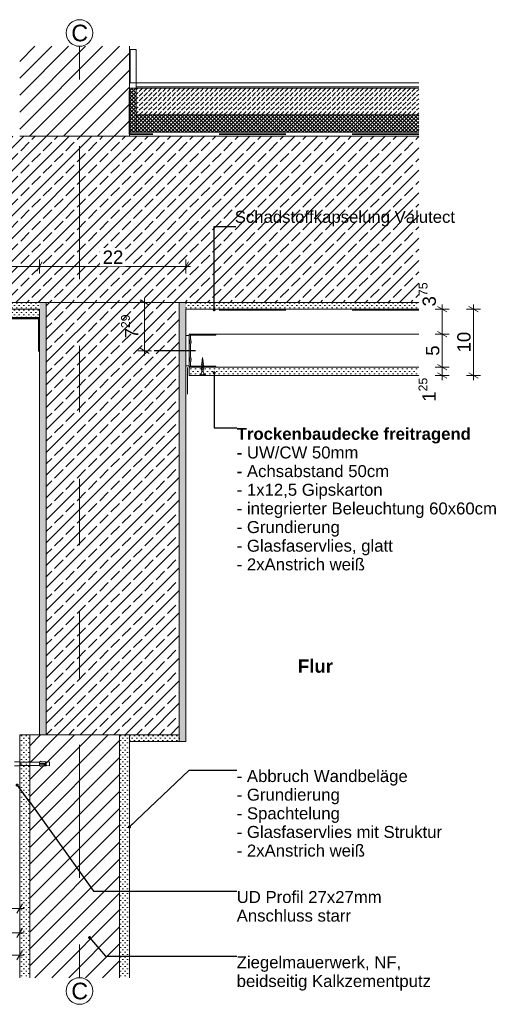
# Model space of a CAD drawing. Header units: metres. Extents: x -0.7 to 35.5, y 5.7 to 9.1.
# Tile 26 of 47: x 18.623 to 19.351, y 5.71 to 7.19. Entities that reach past the tile are written whole.
import ezdxf

# ---------------------------------------------------------------- set-up
doc = ezdxf.new("R2010")
doc.units = ezdxf.units.M
doc.header["$MEASUREMENT"] = 0
for name, pattern in [('Strichlinie doppelt', [0.109361, 0.052917, -0.021167, 0.014111, -0.021167]), ('Strichlinie eng', [0.023, 0.015, -0.008]), ('Wipeout_Contour', [1, 0, -1])]:
    doc.linetypes.add(name, pattern=pattern)
for name, color, linetype in [('152 - Bemaßung_ Beschriftung.Ausbau', 7, 'Continuous'), ('301 - Elemente.Linie', 7, 'Continuous'), ('451 - Universal.Achsen Raster', 7, 'Continuous'), ('603 - Struktur.Bodenplatte_ Decke Roh', 7, 'Continuous'), ('605 - Struktur.Wand Innen', 7, 'Continuous'), ('608 - Struktur.Träger', 7, 'Continuous'), ('650 - Abdeckung.Fußboden Aufbau', 7, 'Continuous'), ('653 - Abdeckung.TB Verkofferung', 7, 'Continuous'), ('Neubau_301 - Elemente.Linie', 7, 'Continuous'), ('Neubau_651 - Abdeckung.Decke abgehängt_ bekleidet', 7, 'Continuous'), ('Neubau_653 - Abdeckung.TB Verkofferung', 7, 'Continuous'), ('Neubau_660 - Unterkonstruktion.Trockenbau', 7, 'Continuous')]:
    doc.layers.add(name, color=color, linetype=linetype)
doc.styles.add('ERSTELLTER_STIL_1', font='txt')
doc.styles.add('ERSTELLTER_STIL_2', font='txt')
doc.dimstyles.new('ERSTELLTER_STIL__1', dxfattribs={"dimtxt": 0.02, "dimasz": 0.01064, "dimexe": 0.18, "dimexo": 0.0625, "dimgap": 0, "dimtad": 1, "dimtih": 1, "dimtoh": 1, "dimzin": 0, "dimdsep": 46, "dimtxsty": 'ERSTELLTER_STIL_1', "dimblk": 'ARROWHEAD_2', "dimblk1": 'ARROWHEAD_2', "dimblk2": 'ARROWHEAD_2', "dimcen": 0.09, "dimse1": 1, "dimse2": 1, "dimclrd": 7, "dimclre": 7, "dimclrt": 7, "dimazin": 0, "dimtfac": 1, "dimtdec": 4, "dimtmove": 0, "dimatfit": 3, "dimfxl": 1, "dimtolj": 1, "dimtzin": 0, "dimarcsym": 0})
doc.dimstyles.new('ERSTELLTER_STIL__2', dxfattribs={"dimtxt": 0.02, "dimasz": 0.01064, "dimexe": 0.18, "dimexo": 0.0625, "dimgap": 0, "dimtad": 1, "dimzin": 0, "dimdsep": 46, "dimtxsty": 'ERSTELLTER_STIL_1', "dimblk": 'ARROWHEAD_2', "dimblk1": 'ARROWHEAD_2', "dimblk2": 'ARROWHEAD_2', "dimcen": 0.09, "dimse1": 1, "dimse2": 1, "dimclrd": 7, "dimclre": 7, "dimclrt": 7, "dimazin": 0, "dimtfac": 1, "dimtdec": 4, "dimtmove": 0, "dimatfit": 3, "dimfxl": 1, "dimtolj": 1, "dimtzin": 0, "dimarcsym": 0})
doc.dimstyles.new('ERSTELLTER_STIL__3', dxfattribs={"dimtxt": 0.18, "dimasz": 0.00912, "dimexe": 0.18, "dimexo": 0.0625, "dimgap": 0, "dimtad": 0, "dimtih": 1, "dimtoh": 1, "dimdec": 4, "dimzin": 0, "dimdsep": 46, "dimcen": 0.09, "dimadec": 0, "dimazin": 0, "dimtfac": 1, "dimtdec": 4, "dimtmove": 0, "dimatfit": 3, "dimldrblk": 'ARROWHEAD_11', "dimfxl": 1, "dimtolj": 1, "dimtzin": 0, "dimarcsym": 0})
pattern_1 = [(45, (12.8633893, 0.4), (-0.0028284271, 0.0028284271), []), (135, (12.8633893, 0.4), (0.0028284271, 0.0028284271), [])]
pattern_2 = [(45, (12.8633893, 0.4), (-0.003535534, 0.003535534), [0, -0.005])]
pattern_3 = [(45, (12.86339, 0.4), (-0.01272792, 0.01272792), [])]
pattern_4 = [(45, (12.86339, 0.4), (-0.01697056, 0.01697056), []), (45, (12.854904, 0.408485), (-0.01697056, 0.01697056), [0.018, -0.006])]

# ---------------------------------------------------------------- blocks, each defined once
blk = doc.blocks.new('*D126', base_point=(12.8634, 0.4))
at = {"layer": '152 - Bemaßung_ Beschriftung.Ausbau', "color": 7, "linetype": 'Continuous', "lineweight": 5}
for p, q in [((18.2774, 6.826), (18.2693, 6.812)), ((18.2734, 6.8085), (18.2734, 6.8295)), ((18.6574, 6.826), (18.6493, 6.812)), ((18.6534, 6.8085), (18.6534, 6.8295)), ((18.2734, 6.819), (18.6534, 6.819))]:
    blk.add_line(p, q, dxfattribs=at)
at = {"color": 254, "linetype": 'Wipeout_Contour', "lineweight": 0, "ltscale": 78.773143}
blk.add_wipeout([(18.4444, 6.8192), (18.4823, 6.8192), (18.4823, 6.8467), (18.4444, 6.8467)], dxfattribs=at).dxf.layer = '152 - Bemaßung_ Beschriftung.Ausbau'
at = {"layer": '152 - Bemaßung_ Beschriftung.Ausbau', "color": 7, "lineweight": 5, "insert": (18.4482, 6.823), "char_height": 0.02, "attachment_point": 7, "style": 'ERSTELLTER_STIL_1'}
blk.add_mtext('\\A1;{\\pql;\\fArial|b0|i0|c0|p38;38}', dxfattribs=at)
blk = doc.blocks.new('ARROWHEAD_2')
at = {"color": 0, "linetype": 'Continuous', "lineweight": 0}
for p, q in [((0, 0), (-1, 0)), ((-0.38, -0.66), (0.38, 0.66))]:
    blk.add_line(p, q, dxfattribs=at)
blk = doc.blocks.new('*D127', base_point=(12.8634, 0.4))
at = {"layer": '152 - Bemaßung_ Beschriftung.Ausbau', "color": 7, "linetype": 'Continuous', "lineweight": 5}
for p, q in [((18.6574, 6.826), (18.6493, 6.812)), ((18.6534, 6.8085), (18.6534, 6.8295)), ((18.8693, 6.812), (18.8774, 6.826)), ((18.8734, 6.8085), (18.8734, 6.8295)), ((18.6534, 6.819), (18.8734, 6.819)), ((18.8734, 6.819), (18.8802, 6.819))]:
    blk.add_line(p, q, dxfattribs=at)
at = {"color": 254, "linetype": 'Wipeout_Contour', "lineweight": 0, "ltscale": 79.899302}
blk.add_wipeout([(18.7444, 6.8192), (18.7823, 6.8192), (18.7823, 6.8467), (18.7444, 6.8467)], dxfattribs=at).dxf.layer = '152 - Bemaßung_ Beschriftung.Ausbau'
at = {"layer": '152 - Bemaßung_ Beschriftung.Ausbau', "color": 7, "lineweight": 5, "insert": (18.7482, 6.823), "char_height": 0.02, "attachment_point": 7, "style": 'ERSTELLTER_STIL_1'}
blk.add_mtext('\\A1;{\\pql;\\fArial|b0|i0|c0|p38;22}', dxfattribs=at)
blk = doc.blocks.new('*D128', base_point=(12.8634, 0.4))
at = {"layer": '152 - Bemaßung_ Beschriftung.Ausbau', "color": 7, "linetype": 'Continuous', "lineweight": 5}
for p, q in [((19.2691, 6.6675), (19.2481, 6.6675)), ((19.2516, 6.6715), (19.2656, 6.6635)), ((19.2586, 6.655), (19.2586, 6.6675)), ((19.2691, 6.655), (19.2481, 6.655)), ((19.2516, 6.659), (19.2656, 6.651)), ((19.2586, 6.6482), (19.2586, 6.655))]:
    blk.add_line(p, q, dxfattribs=at)
at = {"layer": '152 - Bemaßung_ Beschriftung.Ausbau', "color": 7, "lineweight": 5, "insert": (19.2548, 6.6157), "char_height": 0.02, "attachment_point": 7, "rotation": 90, "style": 'ERSTELLTER_STIL_1'}
blk.add_mtext('\\A1;{\\pql;\\fArial|b0|i0|c0|p38;1\\fArial|b0|i0|c0|p38;\\A1{\\H.66x;\\S25^  ;}}', dxfattribs=at)
blk = doc.blocks.new('*D129', base_point=(12.8634, 0.4))
at = {"layer": '152 - Bemaßung_ Beschriftung.Ausbau', "color": 7, "linetype": 'Continuous', "lineweight": 5}
for p, q in [((19.2516, 6.7215), (19.2656, 6.7135)), ((19.2691, 6.7175), (19.2481, 6.7175)), ((19.2586, 6.6675), (19.2586, 6.7175)), ((19.2691, 6.6675), (19.2481, 6.6675)), ((19.2516, 6.6715), (19.2656, 6.6635))]:
    blk.add_line(p, q, dxfattribs=at)
at = {"layer": '152 - Bemaßung_ Beschriftung.Ausbau', "color": 7, "lineweight": 5, "insert": (19.2546, 6.6849), "char_height": 0.02, "attachment_point": 7, "rotation": 90, "style": 'ERSTELLTER_STIL_1'}
blk.add_mtext('\\A1;{\\pql;\\fArial|b0|i0|c0|p38;5}', dxfattribs=at)
blk = doc.blocks.new('*D130', base_point=(12.8634, 0.4))
at = {"layer": '152 - Bemaßung_ Beschriftung.Ausbau', "color": 7, "linetype": 'Continuous', "lineweight": 5}
for p, q in [((19.2691, 6.755), (19.2481, 6.755)), ((19.2656, 6.751), (19.2516, 6.759)), ((19.2586, 6.755), (19.2586, 6.7618)), ((19.2586, 6.7175), (19.2586, 6.755)), ((19.2516, 6.7215), (19.2656, 6.7135)), ((19.2691, 6.7175), (19.2481, 6.7175))]:
    blk.add_line(p, q, dxfattribs=at)
at = {"layer": '152 - Bemaßung_ Beschriftung.Ausbau', "color": 7, "lineweight": 5, "insert": (19.255, 6.759), "char_height": 0.02, "attachment_point": 7, "rotation": 90, "style": 'ERSTELLTER_STIL_1'}
blk.add_mtext('\\A1;{\\pql;\\fArial|b0|i0|c0|p38;3\\fArial|b0|i0|c0|p38;\\A1{\\H.66x;\\S75^  ;}}', dxfattribs=at)
blk = doc.blocks.new('*D131', base_point=(12.8634, 0.4))
at = {"layer": '152 - Bemaßung_ Beschriftung.Ausbau', "color": 7, "linetype": 'Continuous', "lineweight": 5}
for p, q in [((19.3161, 6.755), (19.2951, 6.755)), ((19.3126, 6.751), (19.2986, 6.759)), ((19.3056, 6.755), (19.3056, 6.7618)), ((19.3056, 6.655), (19.3056, 6.755)), ((19.3161, 6.655), (19.2951, 6.655)), ((19.2986, 6.659), (19.3126, 6.651)), ((19.3056, 6.6482), (19.3056, 6.655))]:
    blk.add_line(p, q, dxfattribs=at)
at = {"layer": '152 - Bemaßung_ Beschriftung.Ausbau', "color": 7, "lineweight": 5, "insert": (19.3016, 6.6898), "char_height": 0.02, "attachment_point": 7, "rotation": 90, "style": 'ERSTELLTER_STIL_1'}
blk.add_mtext('\\A1;{\\pql;\\fArial|b0|i0|c0|p38;10}', dxfattribs=at)
blk = doc.blocks.new('*D132', base_point=(12.8634, 0.4))
at = {"layer": '152 - Bemaßung_ Beschriftung.Ausbau', "color": 7, "linetype": 'Continuous', "lineweight": 5}
for p, q in [((18.8218, 6.765), (18.8008, 6.765)), ((18.8183, 6.761), (18.8043, 6.769)), ((18.8113, 6.765), (18.8113, 6.7718)), ((18.8113, 6.6921), (18.8113, 6.765)), ((18.8218, 6.6921), (18.8008, 6.6921)), ((18.8043, 6.6961), (18.8183, 6.688)), ((18.8113, 6.6852), (18.8113, 6.6921))]:
    blk.add_line(p, q, dxfattribs=at)
at = {"layer": '152 - Bemaßung_ Beschriftung.Ausbau', "color": 7, "lineweight": 5, "insert": (18.8075, 6.7109), "char_height": 0.02, "attachment_point": 7, "rotation": 90, "style": 'ERSTELLTER_STIL_1'}
blk.add_mtext('\\A1;{\\pql;\\fArial|b0|i0|c0|p38;7\\fArial|b0|i0|c0|p38;\\A1{\\H.66x;\\S29^  ;}}', dxfattribs=at)
blk = doc.blocks.new('*D144', base_point=(12.8634, 0.4))
at = {"layer": '152 - Bemaßung_ Beschriftung.Ausbau', "color": 7, "linetype": 'Continuous', "lineweight": 5}
for p, q in [((18.2734, 5.8433), (18.2734, 5.8643)), ((18.6234, 5.8433), (18.6234, 5.8643)), ((18.2774, 5.8608), (18.2693, 5.8468)), ((18.2734, 5.8538), (18.6234, 5.8538)), ((18.6193, 5.8468), (18.6274, 5.8608)), ((18.6234, 5.8538), (18.6302, 5.8538))]:
    blk.add_line(p, q, dxfattribs=at)
at = {"layer": '152 - Bemaßung_ Beschriftung.Ausbau', "color": 7, "lineweight": 5, "insert": (18.4332, 5.8578), "char_height": 0.02, "attachment_point": 7, "style": 'ERSTELLTER_STIL_1'}
blk.add_mtext('\\A1;{\\pql;\\fArial|b0|i0|c0|p38;35}', dxfattribs=at)
blk = doc.blocks.new('*D147', base_point=(12.8634, 0.4))
at = {"layer": '152 - Bemaßung_ Beschriftung.Ausbau', "color": 7, "linetype": 'Continuous', "lineweight": 5}
for p, q in [((18.2774, 5.8245), (18.2693, 5.8105)), ((18.2734, 5.807), (18.2734, 5.828)), ((18.2734, 5.8175), (18.6234, 5.8175)), ((18.6193, 5.8105), (18.6274, 5.8245)), ((18.6234, 5.807), (18.6234, 5.828)), ((18.6234, 5.8175), (18.6302, 5.8175))]:
    blk.add_line(p, q, dxfattribs=at)
at = {"layer": '152 - Bemaßung_ Beschriftung.Ausbau', "color": 7, "lineweight": 5, "insert": (18.4332, 5.8215), "char_height": 0.02, "attachment_point": 7, "style": 'ERSTELLTER_STIL_1'}
blk.add_mtext('\\A1;{\\pql;\\fArial|b0|i0|c0|p38;35}', dxfattribs=at)
blk = doc.blocks.new('*D148', base_point=(12.8634, 0.4))
at = {"layer": '152 - Bemaßung_ Beschriftung.Ausbau', "color": 7, "linetype": 'Continuous', "lineweight": 5}
for p, q in [((17.8949, 5.7911), (17.8868, 5.7771)), ((17.8909, 5.7736), (17.8909, 5.7946)), ((18.6193, 5.7771), (18.6274, 5.7911)), ((18.6234, 5.7736), (18.6234, 5.7946)), ((17.884, 5.7841), (17.8909, 5.7841)), ((17.8909, 5.7841), (18.6234, 5.7841)), ((18.6234, 5.7841), (18.6302, 5.7841))]:
    blk.add_line(p, q, dxfattribs=at)
at = {"layer": '152 - Bemaßung_ Beschriftung.Ausbau', "color": 7, "lineweight": 5, "insert": (18.2319, 5.7878), "char_height": 0.02, "attachment_point": 7, "style": 'ERSTELLTER_STIL_1'}
blk.add_mtext('\\A1;{\\pql;\\fArial|b0|i0|c0|p38;73\\fArial|b0|i0|c0|p38;\\A1{\\H.66x;\\S25^  ;}}', dxfattribs=at)
blk = doc.blocks.new('ARROWHEAD_11')
at = {"color": 0, "linetype": 'Continuous', "lineweight": 0}
blk.add_line((0, 0), (-1, 0), dxfattribs=at)
at = {"color": 0, "linetype": 'Continuous', "lineweight": 0, "const_width": 0.25, "flags": 128}
blk.add_lwpolyline([(-0.125, 0, 1), (0.125, 0, 1)], format="xyb", close=True, dxfattribs=at)

msp = doc.modelspace()

# ---------------------------------------------------------------- hatches: boundary and pattern name
at = {"layer": '603 - Struktur.Bodenplatte_ Decke Roh', "linetype": 'Continuous', "lineweight": 5}
h = msp.add_hatch(dxfattribs=at)
h.set_pattern_fill('Beton__Stahlbeton_0005', style=0, pattern_type=2)
h.set_pattern_definition(pattern_4)
h.paths.add_polyline_path([(19.2234, 7.015), (17.5639, 7.015), (17.5639, 6.765), (18.0534, 6.765), (18.2734, 6.765), (18.6534, 6.765), (18.8734, 6.765), (19.2234, 6.765)])
h = msp.add_hatch(dxfattribs=at)
h.set_pattern_fill('Gips_0005', style=0, pattern_type=2)
h.set_pattern_definition(pattern_2)
h.paths.add_polyline_path([(18.6534, 6.765), (18.2734, 6.765), (18.2734, 6.755), (18.6534, 6.755)])
h = msp.add_hatch(dxfattribs=at)
h.set_pattern_fill('Gips_0005', style=0, pattern_type=2)
h.set_pattern_definition(pattern_2)
h.paths.add_polyline_path([(18.8734, 6.765), (18.8734, 6.755), (19.2234, 6.755), (19.2234, 6.765)])
at = {"layer": '608 - Struktur.Träger', "linetype": 'Continuous', "lineweight": 5}
h = msp.add_hatch(dxfattribs=at)
h.set_pattern_fill('Gips_0005', style=0, pattern_type=2)
h.set_pattern_definition(pattern_2)
h.paths.add_polyline_path([(18.8634, 6.765), (18.8634, 6.115), (18.8634, 6.105), (18.8734, 6.105), (18.8734, 6.765)])
h = msp.add_hatch(dxfattribs=at)
h.set_pattern_fill('Gips_0005', style=0, pattern_type=2)
h.set_pattern_definition(pattern_2)
h.paths.add_polyline_path([(18.7884, 6.115), (18.7884, 6.105), (18.8634, 6.105), (18.8634, 6.115)])
at = {"layer": '650 - Abdeckung.Fußboden Aufbau', "linetype": 'Continuous', "lineweight": 5}
h = msp.add_hatch(dxfattribs=at)
h.set_pattern_fill('Dämmung__hart_2_0005', color=1, style=0, pattern_type=2)
h.set_pattern_definition(pattern_1)
h.paths.add_polyline_path([(18.7884, 7.021), (18.7984, 7.021), (18.7984, 7.087), (18.7884, 7.087)])
h = msp.add_hatch(dxfattribs=at)
h.set_pattern_fill('Beton__unbewehrt_0005', color=1, style=0, pattern_type=2)
h.set_pattern_definition([(45, (12.863389, 0.4), (-0.007071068, 0.007071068), [0.0075, -0.0025]), (45, (12.863389, 0.407071), (-0.007071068, 0.007071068), [0.0075, -0.0025])])
h.paths.add_polyline_path([(18.7984, 7.087), (18.7984, 7.047), (19.2234, 7.047), (19.2234, 7.087)])
h = msp.add_hatch(dxfattribs=at)
h.set_pattern_fill('Dämmung__hart_2_0005', color=1, style=0, pattern_type=2)
h.set_pattern_definition(pattern_1)
h.paths.add_polyline_path([(18.7984, 7.047), (18.7984, 7.021), (19.2234, 7.021), (19.2234, 7.047)])
at = {"layer": 'Neubau_651 - Abdeckung.Decke abgehängt_ bekleidet', "linetype": 'Continuous', "lineweight": 5}
h = msp.add_hatch(dxfattribs=at)
h.set_pattern_fill('Gips_0005', style=0, pattern_type=2)
h.set_pattern_definition(pattern_2)
h.paths.add_polyline_path([(19.2234, 6.6675), (18.8784, 6.6675), (18.8784, 6.655), (19.2234, 6.655)])
at = {"layer": 'Neubau_653 - Abdeckung.TB Verkofferung', "linetype": 'Continuous', "lineweight": 5}
h = msp.add_hatch(dxfattribs=at)
h.set_pattern_fill('Gips_0005', style=0, pattern_type=2)
h.set_pattern_definition(pattern_2)
h.paths.add_polyline_path([(18.2734, 6.7425), (18.6534, 6.7425), (18.6534, 6.755), (18.2734, 6.755)])

# ---------------------------------------------------------------- linework, layer by layer
at = {"layer": '301 - Elemente.Linie', "color": 92, "linetype": 'Strichlinie eng', "lineweight": 35, "true_color": 0x00be00, "flags": 128}
for points in [[(19.2234, 6.754), (18.8739, 6.754), (18.8739, 6.704)], [(18.6524, 6.6911), (18.6524, 6.7411), (18.2743, 6.7411), (18.2743, 6.6911)]]:
    msp.add_lwpolyline(points, dxfattribs=at)
at = {"layer": '301 - Elemente.Linie', "color": 1, "linetype": 'Continuous', "lineweight": 5, "flags": 128}
msp.add_lwpolyline([(18.6263, 6.069), (18.6232, 6.07), (18.6262, 6.0713, 0.659396), (18.6262, 6.0717), (18.6232, 6.073), (18.6263, 6.074)], format="xyb", dxfattribs=at)
at = {"layer": '451 - Universal.Achsen Raster', "color": 160, "linetype": 'Strichlinie doppelt', "lineweight": 9, "true_color": 0x3232ff}
msp.add_point((18.7134, 6.9), dxfattribs=at)
msp.add_point((18.7134, 6.9), dxfattribs=at)
at = {"layer": '603 - Struktur.Bodenplatte_ Decke Roh', "color": 7, "linetype": 'Continuous', "lineweight": 5}
for p, q in [((18.6534, 6.755), (18.2734, 6.755)), ((19.2234, 6.755), (18.8734, 6.755))]:
    msp.add_line(p, q, dxfattribs=at)
at = {"layer": '603 - Struktur.Bodenplatte_ Decke Roh', "color": 7, "linetype": 'Continuous', "lineweight": 13, "flags": 128}
msp.add_lwpolyline([(19.2234, 6.765), (18.8734, 6.765), (18.8634, 6.765), (18.6634, 6.765), (18.6534, 6.765), (18.2734, 6.765), (18.2634, 6.765), (18.0634, 6.765), (18.0534, 6.765), (17.5639, 6.765)], dxfattribs=at)
at = {"layer": '605 - Struktur.Wand Innen', "color": 7, "linetype": 'Continuous', "lineweight": 18}
for p, q in [((18.6234, 6.115), (18.6234, 5.75)), ((18.7884, 6.115), (18.7884, 6.105)), ((18.7884, 6.105), (18.7884, 5.75))]:
    msp.add_line(p, q, dxfattribs=at)
at = {"layer": '605 - Struktur.Wand Innen', "color": 1, "linetype": 'Continuous', "lineweight": 13, "flags": 128}
msp.add_lwpolyline([(18.7984, 7.095), (18.7984, 7.047)], dxfattribs=at)
at = {"layer": '608 - Struktur.Träger', "color": 7, "linetype": 'Continuous', "lineweight": 13}
for p, q in [((18.8634, 6.765), (18.8634, 6.115)), ((18.8634, 6.115), (18.7884, 6.115))]:
    msp.add_line(p, q, dxfattribs=at)
at = {"layer": '608 - Struktur.Träger', "color": 7, "linetype": 'Continuous', "lineweight": 5}
for p, q in [((18.8734, 6.755), (18.8734, 6.6945)), ((18.8734, 6.655), (18.8734, 6.105)), ((18.8634, 6.115), (18.8634, 6.105))]:
    msp.add_line(p, q, dxfattribs=at)
at = {"layer": '608 - Struktur.Träger', "color": 7, "linetype": 'Continuous', "lineweight": 5, "flags": 128}
for points in [[(18.8734, 6.6945), (18.8734, 6.6675), (18.8734, 6.655)], [(18.8734, 6.105), (18.8634, 6.105), (18.7884, 6.105)]]:
    msp.add_lwpolyline(points, dxfattribs=at)
at = {"layer": '650 - Abdeckung.Fußboden Aufbau', "color": 1, "linetype": 'Continuous', "lineweight": 13}
for p, q in [((19.2234, 7.095), (18.7984, 7.095)), ((19.2234, 7.089), (18.7984, 7.089)), ((19.2234, 7.087), (18.7984, 7.087)), ((19.2234, 7.047), (18.7984, 7.047))]:
    msp.add_line(p, q, dxfattribs=at)
at = {"layer": '650 - Abdeckung.Fußboden Aufbau', "color": 1, "linetype": 'Continuous', "lineweight": 9, "flags": 128}
msp.add_lwpolyline([(18.7884, 7.021), (18.7984, 7.021), (18.7984, 7.087), (18.7884, 7.087)], close=True, dxfattribs=at)
at = {"layer": '653 - Abdeckung.TB Verkofferung', "color": 1, "linetype": 'Continuous', "lineweight": 13}
msp.add_line((18.8759, 6.6271), (18.8759, 6.6671), dxfattribs=at)
at = {"layer": 'Neubau_301 - Elemente.Linie', "color": 1, "linetype": 'Continuous', "lineweight": 25, "flags": 128}
msp.add_lwpolyline([(18.8878, 6.6921), (18.8255, 6.6921)], dxfattribs=at)
at = {"layer": 'Neubau_651 - Abdeckung.Decke abgehängt_ bekleidet', "color": 1, "linetype": 'Continuous', "lineweight": 5}
for p, q in [((19.2234, 6.7175), (18.8784, 6.7175)), ((18.8784, 6.7175), (18.8784, 6.655)), ((19.2234, 6.6675), (18.8784, 6.6675)), ((19.2234, 6.655), (18.8784, 6.655))]:
    msp.add_line(p, q, dxfattribs=at)
at = {"layer": 'Neubau_653 - Abdeckung.TB Verkofferung', "color": 1, "linetype": 'Continuous', "lineweight": 9, "flags": 128}
msp.add_lwpolyline([(18.2734, 6.7425), (18.6534, 6.7425), (18.6534, 6.755), (18.2734, 6.755)], close=True, dxfattribs=at)
at = {"layer": 'Neubau_660 - Unterkonstruktion.Trockenbau', "color": 1, "linetype": 'Continuous', "lineweight": 5}
for p, q in [((18.9, 6.6752), (18.8966, 6.6744)), ((18.8997, 6.6774), (18.8971, 6.6769)), ((18.8993, 6.6796), (18.8975, 6.6794)), ((18.9004, 6.6728), (18.8964, 6.6718)), ((18.9004, 6.6702), (18.8964, 6.6692)), ((18.9004, 6.6676), (18.8964, 6.6666)), ((18.9004, 6.665), (18.8964, 6.664)), ((18.9026, 6.656), (18.8941, 6.656))]:
    msp.add_line(p, q, dxfattribs=at)
at = {"layer": 'Neubau_660 - Unterkonstruktion.Trockenbau', "color": 1, "linetype": 'Continuous', "lineweight": 5, "flags": 128}
msp.add_lwpolyline([(18.8784, 6.7155), (18.8734, 6.7155), (18.8734, 6.6695), (18.8784, 6.6695)], close=True, dxfattribs=at)
for points in [[(18.9184, 6.6675), (18.8804, 6.6675, -0.414214), (18.8784, 6.6695), (18.8784, 6.675, -0.156603), (18.879, 6.6771, 0.156603), (18.8794, 6.6781), (18.8794, 6.6799, 0.156603), (18.879, 6.6809, -0.156603), (18.8784, 6.683), (18.8784, 6.702, -0.156603), (18.879, 6.7041, 0.156603), (18.8794, 6.7051), (18.8794, 6.7069, 0.156603), (18.879, 6.7079, -0.156603), (18.8784, 6.71), (18.8784, 6.7155, -0.414214), (18.8804, 6.7175), (18.9184, 6.7175), (18.9184, 6.7157), (18.8804, 6.7157, 0.414214), (18.8801, 6.7155), (18.8801, 6.71, 0.156603), (18.8805, 6.709, -0.156603), (18.8811, 6.7069), (18.8811, 6.7051, -0.156603), (18.8805, 6.703, 0.156603), (18.8801, 6.702), (18.8801, 6.683, 0.156603), (18.8805, 6.682, -0.156603), (18.8811, 6.6799), (18.8811, 6.6781, -0.156603), (18.8805, 6.676, 0.156603), (18.8801, 6.675), (18.8801, 6.6695, 0.414214), (18.8804, 6.6692), (18.9184, 6.6692)], [(18.8972, 6.6731), (18.8972, 6.6605, -0.304192), (18.8941, 6.656), (18.8941, 6.655), (18.9026, 6.655), (18.9026, 6.656, -0.304191), (18.8995, 6.6605), (18.8995, 6.6731), (18.8984, 6.6822)]]:
    msp.add_lwpolyline(points, format="xyb", close=True, dxfattribs=at)

# ---------------------------------------------------------------- texts
at = {"layer": '152 - Bemaßung_ Beschriftung.Ausbau', "color": 7, "linetype": 'Continuous', "lineweight": 9}
for s, insert, char_height, attachment_point, style in [('\\A1;{\\pqr;\\fArial|b0|i0|c0|p38;Schadstoffkapselung\\fArial|b0|i0|c0|p38; \\fArial|b0|i0|c0|p38;Valutect}', (19.278, 6.8792), 0.018, 9, 'ERSTELLTER_STIL_1'), ('\\A1;{\\pql;\\fArial|b1|i0|c0|p38;Flur}', (19.0417, 6.2081), 0.02, 7, 'ERSTELLTER_STIL_2')]:
    msp.add_mtext(s, dxfattribs=dict(at, insert=insert, char_height=char_height, attachment_point=attachment_point, style=style))
at = {"layer": '152 - Bemaßung_ Beschriftung.Ausbau', "color": 7, "linetype": 'Continuous', "lineweight": 9, "char_height": 0.018, "attachment_point": 1}
for s, insert, line_spacing_factor, style in [('\\A1;{\\pql;\\fArial|b1|i0|c0|p38;Trockenbaudecke freitragend\\P\\pql;\\fArial|b0|i0|c0|p38;- UW/CW 50mm\\P\\pql;\\fArial|b0|i0|c0|p38;- \\fArial|b0|i0|c0|p38;Achsabstand \\fArial|b0|i0|c0|p38;50cm\\P\\pql;\\fArial|b0|i0|c0|p38;- 1x12,5 Gipskarton\\P\\pql;\\fArial|b0|i0|c0|p38;- integrierter Beleuchtung 60x60cm\\P\\pql;\\fArial|b0|i0|c0|p38;- Grundierung\\P\\pql;\\fArial|b0|i0|c0|p38;- Glasfaservlies, glatt\\P\\pql;\\fArial|b0|i0|c0|p38;- 2xAnstrich weiß}', (18.9497, 6.5765), 0.934166, 'ERSTELLTER_STIL_2'), ('\\A1;{\\pql;\\fArial|b0|i0|c0|p38;- \\fArial|b0|i0|c0|p38;Abbruch Wandbe\\fArial|b0|i0|c0|p38;läge\\P\\pql;\\fArial|b0|i0|c0|p38;- Grundierung\\P\\pql;\\fArial|b0|i0|c0|p38;- Spachtelung\\P\\pql;\\fArial|b0|i0|c0|p38;- Glasfaservlies mit Struktur\\P\\pql;\\fArial|b0|i0|c0|p38;- 2xAnstrich weiß}', (18.9497, 6.0621), 0.9334, 'ERSTELLTER_STIL_1'), ('\\A1;{\\pql;\\fArial|b0|i0|c0|p38;UD Profil 27x27mm\\P\\pql;\\fArial|b0|i0|c0|p38;Anschluss starr}', (18.9497, 5.8803), 0.93321, 'ERSTELLTER_STIL_1'), ('\\A1;{\\pql;\\fArial|b0|i0|c0|p38;Ziegelmauerwerk, NF,\\P\\pql;\\fArial|b0|i0|c0|p38;beidseitig Kalkzementputz}', (18.9497, 5.7822), 0.940037, 'ERSTELLTER_STIL_1')]:
    msp.add_mtext(s, dxfattribs=dict(at, insert=insert, line_spacing_factor=line_spacing_factor, style=style))

# ---------------------------------------------------------------- dimensions: what is measured, and where the dimension line sits
at = {"layer": '152 - Bemaßung_ Beschriftung.Ausbau', "color": 7, "linetype": 'Continuous', "lineweight": 5}
for base, p1, p2, picture, middle in [((19.2586, 6.755), (19.2234, 6.7175), (19.2234, 6.755), '*D130', (19.2446, 6.8013)), ((19.3056, 6.755), (19.2234, 6.655), (19.2234, 6.755), '*D131', (19.2916, 6.7051)), ((19.2586, 6.7175), (19.2234, 6.6675), (19.2234, 6.7175), '*D129', (19.2446, 6.6925)), ((19.2586, 6.6675), (19.2234, 6.655), (19.2234, 6.6675), '*D128', (19.2446, 6.658))]:
    dim = msp.add_linear_dim(base=base, p1=p1, p2=p2, angle=90, dimstyle='ERSTELLTER_STIL__2', dxfattribs=at)
    dim.commit()
    dim.dimension.update_dxf_attribs({"geometry": picture, "text_midpoint": middle, "dimtype": 160, "text_rotation": 90})
for base, p1, picture, middle in [((18.6234, 5.7841), (17.8909, 6.0522), '*D148', (18.2818, 5.7981)), ((18.6234, 5.8538), (18.2734, 6.105), '*D144', (18.4485, 5.8678)), ((18.6234, 5.8175), (18.2734, 6.105), '*D147', (18.4485, 5.8315))]:
    dim = msp.add_linear_dim(base=base, p1=p1, p2=(18.6234, 6.115), dimstyle='ERSTELLTER_STIL__1', dxfattribs=at)
    dim.commit()
    dim.dimension.update_dxf_attribs({"geometry": picture, "text_midpoint": middle, "dimtype": 160})

# ---------------------------------------------------------------- leaders
at = {"layer": '152 - Bemaßung_ Beschriftung.Ausbau', "color": 7, "linetype": 'Continuous', "lineweight": 9, "annotation_type": 0, "has_hookline": 1, "hookline_direction": 0}
for points, text_width in [([(18.9158, 6.754), (18.9158, 6.8792), (18.9484, 6.8792)], 0.3297), ([(18.9158, 6.6593), (18.9158, 6.5765), (18.9497, 6.5765)], 0.3886), ([(18.7884, 5.9766), (18.878, 6.0621), (18.9497, 6.0621)], 0.3081)]:
    msp.add_leader(points, dimstyle='ERSTELLTER_STIL__3', dxfattribs=dict(at, text_width=text_width))

# ---------------------------------------------------------------- wipeouts: each hides what was drawn before it
at = {"color": 254, "linetype": 'Wipeout_Contour', "lineweight": 0, "ltscale": 78.517634}
msp.add_wipeout([(18.6384, 6.115), (18.6384, 5.75), (18.7734, 5.75), (18.7734, 6.115)], dxfattribs=at).dxf.layer = '605 - Struktur.Wand Innen'

# ---------------------------------------------------------------- next in the draw order: hatches: boundary and pattern name
at = {"layer": '605 - Struktur.Wand Innen', "linetype": 'Continuous', "lineweight": 5}
h = msp.add_hatch(dxfattribs=at)
h.set_pattern_fill('MW_Ziegel_0005', style=0, pattern_type=2)
h.set_pattern_definition(pattern_3)
h.paths.add_polyline_path([(18.6384, 6.115), (18.6384, 5.75), (18.7734, 5.75), (18.7734, 6.115)])
at = {"layer": '608 - Struktur.Träger', "linetype": 'Continuous', "lineweight": 5}
h = msp.add_hatch(dxfattribs=at)
h.set_pattern_fill('Gips_0005', style=0, pattern_type=2)
h.set_pattern_definition(pattern_2)
h.paths.add_polyline_path([(18.6634, 6.765), (18.6534, 6.765), (18.6534, 6.115), (18.6634, 6.115)])
h = msp.add_hatch(dxfattribs=at)
h.set_pattern_fill('Beton__Stahlbeton_0005', style=0, pattern_type=2)
h.set_pattern_definition(pattern_4)
h.paths.add_polyline_path([(18.6634, 6.115), (18.7884, 6.115), (18.8634, 6.115), (18.8634, 6.765), (18.6634, 6.765)])
h = msp.add_hatch(dxfattribs=at)
h.set_pattern_fill('Gips_0005', style=0, pattern_type=2)
h.set_pattern_definition(pattern_2)
h.paths.add_polyline_path([(18.6234, 6.115), (18.6384, 6.115), (18.6384, 5.75), (18.6234, 5.75)])
h = msp.add_hatch(dxfattribs=at)
h.set_pattern_fill('Gips_0005', style=0, pattern_type=2)
h.set_pattern_definition(pattern_2)
h.paths.add_polyline_path([(18.7734, 6.115), (18.7884, 6.115), (18.7884, 5.75), (18.7734, 5.75)])

# ---------------------------------------------------------------- next in the draw order: linework, layer by layer
at = {"layer": '301 - Elemente.Linie', "color": 1, "linetype": 'Continuous', "lineweight": 5}
for p, q in [((18.6534, 6.071), (18.6534, 6.072)), ((18.6624, 6.072), (18.6624, 6.0745)), ((18.6624, 6.0685), (18.6624, 6.071))]:
    msp.add_line(p, q, dxfattribs=at)
at = {"layer": '301 - Elemente.Linie', "color": 1, "linetype": 'Continuous', "lineweight": 5, "flags": 128}
for points in [[(18.6157, 6.0745), (18.6232, 6.0745), (18.6263, 6.074), (18.6534, 6.074)], [(18.6157, 6.0685), (18.6232, 6.0685), (18.6263, 6.069), (18.6534, 6.069)]]:
    msp.add_lwpolyline(points, dxfattribs=at)
at = {"layer": '301 - Elemente.Linie', "color": 1, "linetype": 'Continuous', "lineweight": 5}
for points in [[(18.6534, 6.072), (18.6534, 6.0745), (18.6634, 6.0745), (18.6634, 6.072)], [(18.6634, 6.0685), (18.6634, 6.071), (18.6534, 6.071), (18.6534, 6.0685)]]:
    msp.add_lwpolyline(points, close=True, dxfattribs=at)
for points in [[(18.6544, 6.0745), (18.6546, 6.0755), (18.6574, 6.0745)], [(18.6544, 6.0685), (18.6546, 6.0675), (18.6574, 6.0685)], [(18.6634, 6.069), (18.6684, 6.0685), (18.6684, 6.0745), (18.6634, 6.074)]]:
    msp.add_lwpolyline(points, dxfattribs=at)
at = {"layer": '451 - Universal.Achsen Raster', "color": 160, "linetype": 'Strichlinie doppelt', "lineweight": 9, "true_color": 0x3232ff}
for p, q in [((18.7134, 6.9), (18.7134, 6)), ((18.7134, 6), (18.7134, 5.75))]:
    msp.add_line(p, q, dxfattribs=at)
at = {"layer": '451 - Universal.Achsen Raster', "color": 160, "linetype": 'Continuous', "lineweight": 9, "true_color": 0x3232ff}
msp.add_circle((18.7134, 5.73), 0.02, dxfattribs=at)
at = {"layer": '451 - Universal.Achsen Raster', "color": 160, "linetype": 'Strichlinie doppelt', "lineweight": 9, "true_color": 0x3232ff}
msp.add_point((18.7134, 6), dxfattribs=at)
msp.add_point((18.7134, 6), dxfattribs=at)
at = {"layer": '605 - Struktur.Wand Innen', "color": 7, "linetype": 'Continuous', "lineweight": 18}
for p, q in [((18.6534, 6.115), (18.6234, 6.115)), ((18.6384, 6.115), (18.6384, 5.75)), ((18.7734, 6.115), (18.7734, 5.75))]:
    msp.add_line(p, q, dxfattribs=at)
at = {"layer": '605 - Struktur.Wand Innen', "color": 7, "linetype": 'Continuous', "lineweight": 18, "flags": 128}
msp.add_lwpolyline([(18.7884, 6.115), (18.6634, 6.115), (18.6534, 6.115)], dxfattribs=at)
at = {"layer": '608 - Struktur.Träger', "color": 7, "linetype": 'Continuous', "lineweight": 13}
msp.add_line((18.6634, 6.765), (18.6634, 6.115), dxfattribs=at)
at = {"layer": '608 - Struktur.Träger', "color": 7, "linetype": 'Continuous', "lineweight": 5}
msp.add_line((18.6534, 6.755), (18.6534, 6.115), dxfattribs=at)

# ---------------------------------------------------------------- next in the draw order: texts
at = {"layer": '451 - Universal.Achsen Raster', "color": 160, "lineweight": 9, "true_color": 0x3232ff, "insert": (18.701, 5.7425), "char_height": 0.025, "attachment_point": 1, "style": 'ERSTELLTER_STIL_1'}
msp.add_mtext('\\A1;{\\pql;\\pt0;\\fArial|b0|i0|c0|p38;C}', dxfattribs=at)

# ---------------------------------------------------------------- next in the draw order: leaders
at = {"layer": '152 - Bemaßung_ Beschriftung.Ausbau', "color": 7, "linetype": 'Continuous', "lineweight": 9, "annotation_type": 0, "has_hookline": 1, "hookline_direction": 0}
for points, text_width in [([(18.6195, 6.0396), (18.7343, 5.8803), (18.9497, 5.8803)], 0.2142), ([(18.7285, 5.8103), (18.7525, 5.7822), (18.9497, 5.7822)], 0.2897)]:
    msp.add_leader(points, dimstyle='ERSTELLTER_STIL__3', dxfattribs=dict(at, text_width=text_width))

# ---------------------------------------------------------------- next in the draw order: wipeouts: each hides what was drawn before it
at = {"color": 254, "linetype": 'Wipeout_Contour', "lineweight": 0, "ltscale": 80.027731}
msp.add_wipeout([(18.7884, 7.015), (18.7884, 7.15), (18.6234, 7.15), (18.6234, 7.015)], dxfattribs=at).dxf.layer = '605 - Struktur.Wand Innen'

# ---------------------------------------------------------------- next in the draw order: hatches: boundary and pattern name
at = {"layer": '605 - Struktur.Wand Innen', "linetype": 'Continuous', "lineweight": 5}
h = msp.add_hatch(dxfattribs=at)
h.set_pattern_fill('MW_Ziegel_0005', style=0, pattern_type=2)
h.set_pattern_definition(pattern_3)
h.paths.add_polyline_path([(18.7884, 7.015), (18.7884, 7.15), (18.6234, 7.15), (18.6234, 7.015)])

# ---------------------------------------------------------------- next in the draw order: linework, layer by layer
at = {"layer": '301 - Elemente.Linie', "color": 92, "linetype": 'Strichlinie eng', "lineweight": 35, "true_color": 0x00be00, "flags": 128}
msp.add_lwpolyline([(19.2234, 7.018), (18.7884, 7.018), (18.7884, 7.145)], dxfattribs=at)
at = {"layer": '301 - Elemente.Linie', "color": 1, "linetype": 'Continuous', "lineweight": 13, "flags": 128}
msp.add_lwpolyline([(18.7895, 7.095), (18.7984, 7.095), (18.7984, 7.145), (18.7895, 7.145)], close=True, dxfattribs=at)
at = {"layer": '451 - Universal.Achsen Raster', "color": 160, "linetype": 'Strichlinie doppelt', "lineweight": 9, "true_color": 0x3232ff}
msp.add_line((18.7134, 6.9), (18.7134, 7.15), dxfattribs=at)
at = {"layer": '451 - Universal.Achsen Raster', "color": 160, "linetype": 'Continuous', "lineweight": 9, "true_color": 0x3232ff}
msp.add_circle((18.7134, 7.17), 0.02, dxfattribs=at)
at = {"layer": '603 - Struktur.Bodenplatte_ Decke Roh', "color": 1, "linetype": 'Continuous', "lineweight": 13}
for p, q in [((18.7884, 7.021), (19.2234, 7.021)), ((18.7884, 7.015), (19.2234, 7.015))]:
    msp.add_line(p, q, dxfattribs=at)
at = {"layer": '603 - Struktur.Bodenplatte_ Decke Roh', "color": 7, "linetype": 'Continuous', "lineweight": 13}
msp.add_line((19.2234, 7.015), (18.7884, 7.015), dxfattribs=at)
at = {"layer": '605 - Struktur.Wand Innen', "color": 7, "linetype": 'Continuous', "lineweight": 18}
for p, q in [((18.7884, 7.15), (18.7884, 7.015)), ((18.7884, 7.015), (18.6234, 7.015))]:
    msp.add_line(p, q, dxfattribs=at)

# ---------------------------------------------------------------- next in the draw order: texts
at = {"layer": '451 - Universal.Achsen Raster', "color": 160, "lineweight": 9, "true_color": 0x3232ff, "insert": (18.701, 7.1825), "char_height": 0.025, "attachment_point": 1, "style": 'ERSTELLTER_STIL_1'}
msp.add_mtext('\\A1;{\\pql;\\pt0;\\fArial|b0|i0|c0|p38;C}', dxfattribs=at)

# ---------------------------------------------------------------- next in the draw order: dimensions: what is measured, and where the dimension line sits
at = {"layer": '152 - Bemaßung_ Beschriftung.Ausbau', "color": 7, "linetype": 'Continuous', "lineweight": 5}
dim = msp.add_linear_dim(base=(18.6534, 6.819), p1=(18.2734, 6.734), p2=(18.6534, 6.734), dimstyle='ERSTELLTER_STIL__1', dxfattribs=at)
dim.commit()
dim.dimension.update_dxf_attribs({"geometry": '*D126', "text_midpoint": (18.4634, 6.833), "dimtype": 160})

# ---------------------------------------------------------------- next in the draw order: dimensions: what is measured, and where the dimension line sits
dim = msp.add_linear_dim(base=(18.8734, 6.819), p1=(18.6534, 6.734), p2=(18.8734, 6.734), dimstyle='ERSTELLTER_STIL__1', dxfattribs=at)
dim.commit()
dim.dimension.update_dxf_attribs({"geometry": '*D127', "text_midpoint": (18.7634, 6.833), "dimtype": 160})

# ---------------------------------------------------------------- next in the draw order: dimensions: what is measured, and where the dimension line sits
dim = msp.add_linear_dim(base=(18.8113, 6.765), p1=(18.8634, 6.6921), p2=(18.8634, 6.765), angle=90, dimstyle='ERSTELLTER_STIL__2', dxfattribs=at)
dim.commit()
dim.dimension.update_dxf_attribs({"geometry": '*D132', "text_midpoint": (18.7973, 6.7532), "dimtype": 160, "text_rotation": 90})

doc.saveas('drawing.dxf')
